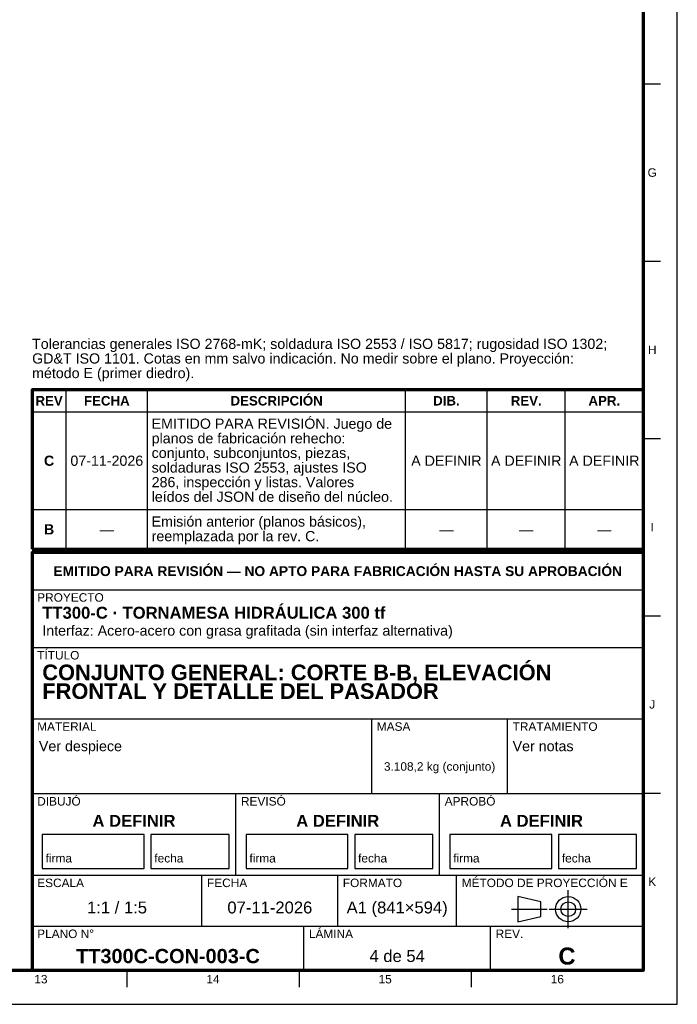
# Model space of a CAD drawing. Header units: millimetres. Extents: x 0 to 841, y 0 to 594.
# Tile 20 of 23: x 647 to 841, y 0 to 290. Entities that reach past the tile are written whole.
import ezdxf
from ezdxf.enums import TextEntityAlignment as Align

# ---------------------------------------------------------------- set-up
doc = ezdxf.new("R2010")
doc.units = ezdxf.units.MM
doc.linetypes.add('EJE', pattern=[31, 20, -4, 3, -4])
for name, color, linetype, lineweight in [('EJE', 7, 'EJE', 25), ('FINA', 7, 'CONTINUOUS', 25), ('MARCO', 7, 'CONTINUOUS', 70), ('TXT', 7, 'CONTINUOUS', 25)]:
    doc.layers.add(name, color=color, linetype=linetype, lineweight=lineweight)
doc.styles.add('STD', font='LiberationSans-Regular.ttf')
doc.styles.add('STDB', font='LiberationSans-Bold.ttf')

msp = doc.modelspace()

# ---------------------------------------------------------------- linework, layer by layer
at = {"layer": 'EJE'}
for p, q in [((808.88, 22.42), (808.88, 33.58)), ((792.14, 28), (802.68, 28)), ((803.3, 28), (814.46, 28))]:
    msp.add_line(p, q, dxfattribs=at)
at = {"layer": 'FINA'}
for p, q in [((831, 270.91), (836, 270.91)), ((831, 218.73), (836, 218.73)), ((661, 134), (661, 180.9)), ((685, 134), (685, 180.9)), ((761, 134), (761, 180.9)), ((785, 134), (785, 180.9)), ((808, 134), (808, 180.9)), ((651, 174.4), (831, 174.4)), ((831, 166.55), (836, 166.55)), ((651, 145.6), (831, 145.6)), ((651, 134), (831, 134)), ((651, 133), (831, 133)), ((651, 122), (831, 122)), ((831, 114.36), (836, 114.36)), ((651, 105), (831, 105)), ((651, 84), (831, 84)), ((751, 62), (751, 84)), ((791, 62), (791, 84)), ((651, 62), (831, 62)), ((711, 38), (711, 62)), ((771, 38), (771, 62)), ((831, 62.18), (836, 62.18)), ((651, 38), (831, 38)), ((701, 23), (701, 38)), ((741, 23), (741, 38)), ((776, 23), (776, 38)), ((651, 23), (831, 23)), ((731, 10), (731, 23)), ((786, 10), (786, 23)), ((678.94, 10), (678.94, 5)), ((729.62, 10), (729.62, 5)), ((780.31, 10), (780.31, 5))]:
    msp.add_line(p, q, dxfattribs=at)
for points in [[(0, 0), (841, 0), (841, 594), (0, 594)], [(654, 40), (684, 40), (684, 50), (654, 50)], [(686, 40), (709, 40), (709, 50), (686, 50)], [(714, 40), (744, 40), (744, 50), (714, 50)], [(746, 40), (769, 40), (769, 50), (746, 50)], [(774, 40), (804, 40), (804, 50), (774, 50)], [(806, 40), (829, 40), (829, 50), (806, 50)], [(794, 24.28), (800.82, 25.83), (800.82, 30.17), (794, 31.72)]]:
    msp.add_lwpolyline(points, close=True, dxfattribs=at)
for radius in [3.72, 2.17]:
    msp.add_circle((808.88, 28), radius, dxfattribs=at)
at = {"layer": 'MARCO'}
for points in [[(20, 10), (831, 10), (831, 584), (20, 584)], [(651, 134), (831, 134), (831, 180.9), (651, 180.9)], [(651, 10), (831, 10), (831, 133), (651, 133)]]:
    msp.add_lwpolyline(points, close=True, dxfattribs=at)

# ---------------------------------------------------------------- texts
at = {"layer": 'TXT'}
for s, height, style, p in [('G', 2.5, 'STD', (833.6, 244.82)), ('H', 2.5, 'STD', (833.6, 192.64)), ('DESCRIPCIÓN', 2.8, 'STDB', (723, 177.65)), ('REV', 2.8, 'STDB', (656, 177.65)), ('FECHA', 2.8, 'STDB', (673, 177.65)), ('DIB.', 2.8, 'STDB', (773, 177.65)), ('REV.', 2.8, 'STDB', (796.5, 177.65)), ('APR.', 2.8, 'STDB', (819.5, 177.65)), ('C', 3, 'STDB', (656, 160)), ('07-11-2026', 3, 'STD', (673, 160)), ('A DEFINIR', 3, 'STD', (773, 160)), ('A DEFINIR', 3, 'STD', (796.5, 160)), ('A DEFINIR', 3, 'STD', (819.5, 160)), ('B', 3, 'STDB', (656, 139.8)), ('—', 3, 'STD', (673, 139.8)), ('—', 3, 'STD', (773, 139.8)), ('—', 3, 'STD', (796.5, 139.8)), ('—', 3, 'STD', (819.5, 139.8)), ('I', 2.5, 'STD', (833.6, 140.45)), ('EMITIDO PARA REVISIÓN — NO APTO PARA FABRICACIÓN HASTA SU APROBACIÓN', 2.9, 'STDB', (741, 127.5)), ('J', 2.5, 'STD', (833.6, 88.27)), ('3.108,2 kg (conjunto)', 2.5, 'STD', (771, 70)), ('A DEFINIR', 3.5, 'STDB', (681, 54)), ('A DEFINIR', 3.5, 'STDB', (741, 54)), ('A DEFINIR', 3.5, 'STDB', (801, 54)), ('K', 2.5, 'STD', (833.6, 36.09)), ('1:1 / 1:5', 3.5, 'STD', (676, 28.5)), ('07-11-2026', 3.5, 'STD', (721, 28.5)), ('A1 (841×594)', 3.5, 'STD', (758.5, 28.5)), ('TT300C-CON-003-C', 4.2, 'STDB', (691, 14.2)), ('4 de 54', 3.5, 'STD', (758.5, 14.2)), ('C', 5, 'STDB', (808.5, 14.2)), ('13', 2.5, 'STD', (653.59, 7.4)), ('16', 2.5, 'STD', (805.66, 7.4)), ('14', 2.5, 'STD', (704.28, 7.4)), ('15', 2.5, 'STD', (754.97, 7.4))]:
    msp.add_text(s, height=height, dxfattribs=dict(at, style=style)).set_placement(p, align=Align.MIDDLE_CENTER)
at = {"layer": 'TXT', "style": 'STD'}
for s, height, p in [('Tolerancias generales ISO 2768-mK; soldadura ISO 2553 / ISO 5817; rugosidad ISO 1302;', 3, (651, 192)), ('GD&T ISO 1101. Cotas en mm salvo indicación. No medir sobre el plano. Proyección:', 3, (651, 187.7)), ('método E (primer diedro).', 3, (651, 183.4)), ('firma', 2.5, (655, 41)), ('fecha', 2.5, (687, 41)), ('firma', 2.5, (715, 41)), ('fecha', 2.5, (747, 41)), ('firma', 2.5, (775, 41)), ('fecha', 2.5, (807, 41))]:
    msp.add_text(s, height=height, dxfattribs=at).set_placement(p, align=Align.BOTTOM_LEFT)
at = {"layer": 'TXT'}
for s, height, style, p in [('EMITIDO PARA REVISIÓN. Juego de', 3, 'STD', (686.2, 172.4)), ('planos de fabricación rehecho:', 3, 'STD', (686.2, 168.1)), ('conjunto, subconjuntos, piezas,', 3, 'STD', (686.2, 163.8)), ('soldaduras ISO 2553, ajustes ISO', 3, 'STD', (686.2, 159.5)), ('286, inspección y listas. Valores', 3, 'STD', (686.2, 155.2)), ('leídos del JSON de diseño del núcleo.', 3, 'STD', (686.2, 150.9)), ('Emisión anterior (planos básicos),', 3, 'STD', (686.2, 143.6)), ('reemplazada por la rev. C.', 3, 'STD', (686.2, 139.3)), ('PROYECTO', 2.5, 'STD', (652.5, 121)), ('TT300-C · TORNAMESA HIDRÁULICA 300 tf', 3.5, 'STDB', (654, 117)), ('Interfaz: Acero-acero con grasa grafitada (sin interfaz alternativa)', 3, 'STD', (654, 111.5)), ('TÍTULO', 2.5, 'STD', (652.5, 104)), ('CONJUNTO GENERAL: CORTE B-B, ELEVACIÓN', 4.6, 'STDB', (654, 100)), ('FRONTAL Y DETALLE DEL PASADOR', 4.6, 'STDB', (654, 94.48)), ('MATERIAL', 2.5, 'STD', (652.5, 83)), ('MASA', 2.5, 'STD', (752.5, 83)), ('TRATAMIENTO', 2.5, 'STD', (792.5, 83)), ('Ver despiece', 3, 'STD', (653, 77.5)), ('Ver notas', 3, 'STD', (792.5, 77.5)), ('DIBUJÓ', 2.5, 'STD', (652.5, 61)), ('REVISÓ', 2.5, 'STD', (712.5, 61)), ('APROBÓ', 2.5, 'STD', (772.5, 61)), ('MÉTODO DE PROYECCIÓN E', 2.5, 'STD', (777.5, 37)), ('ESCALA', 2.5, 'STD', (652.5, 37)), ('FECHA', 2.5, 'STD', (702.5, 37)), ('FORMATO', 2.5, 'STD', (742.5, 37)), ('PLANO N°', 2.5, 'STD', (652.5, 22)), ('LÁMINA', 2.5, 'STD', (732.5, 22)), ('REV.', 2.5, 'STD', (787.5, 22))]:
    msp.add_text(s, height=height, dxfattribs=dict(at, style=style)).set_placement(p, align=Align.TOP_LEFT)

doc.saveas('drawing.dxf')
